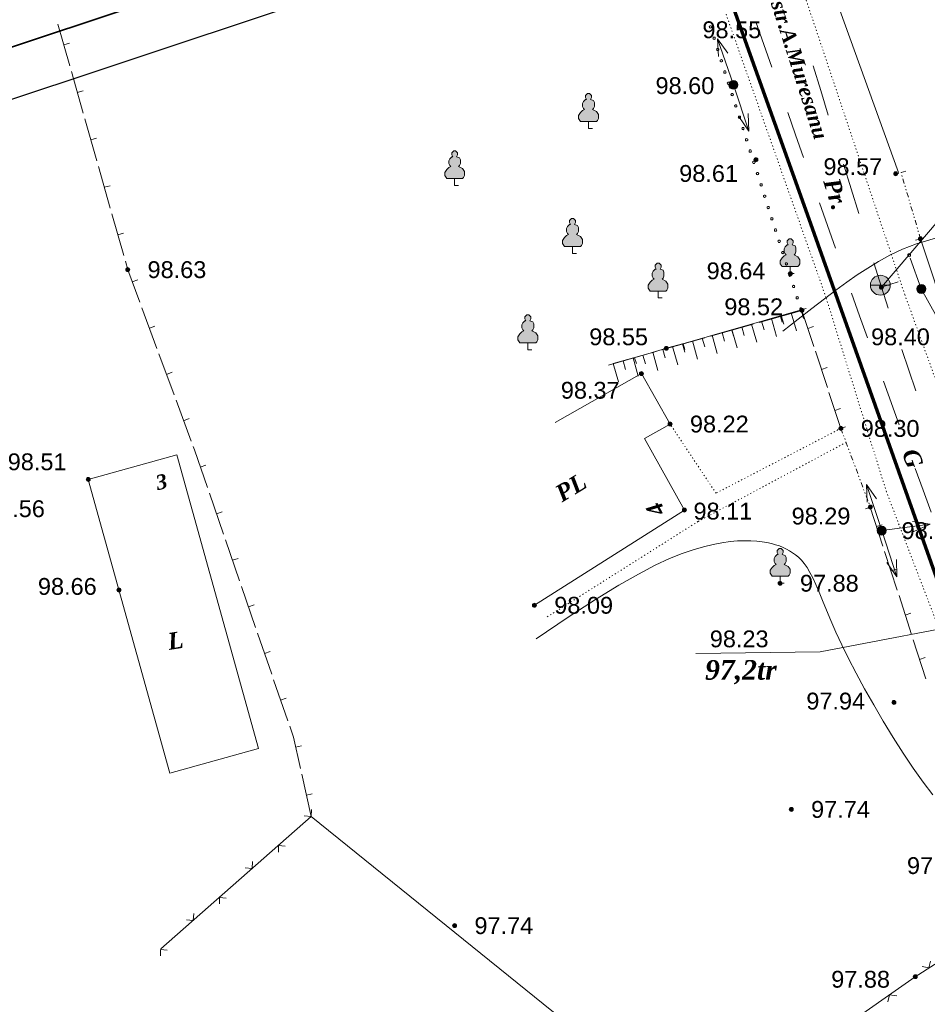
# Model space of a CAD drawing. Header units: millimetres. Extents: x 9396 to 25236, y 15106 to 31102.
# Tile 59 of 256: x 10472 to 10563, y 16344 to 16443. Entities that reach past the tile are written whole.
import ezdxf
from ezdxf.enums import TextEntityAlignment as Align

# ---------------------------------------------------------------- set-up
doc = ezdxf.new("R2010")
doc.units = ezdxf.units.MM
for name, pattern in [('DIVIDE', [1.25, 0.5, -0.25, 0, -0.25, 0, -0.25]), ('DOT', [0.25, 0, -0.25]), ('HIDDEN', [0.375, 0.25, -0.125])]:
    doc.linetypes.add(name, pattern=pattern)
for name, color, linetype, lineweight, true_color in [('1001010', 7, 'Continuous', 9, 0x000000), ('10010110', 7, 'Continuous', 20, 0xa25100), ('10010212', 7, 'Continuous', 9, 0x000000), ('1060000', 7, 'Continuous', 9, 0x000000), ('1070000', 7, 'DOT', 9, 0x000000), ('2030012', 7, 'Continuous', 9, 0x000000), ('21100200', 7, 'HIDDEN', 0, 0x800080), ('3000105', 7, 'DIVIDE', 9, 0x000000), ('3000113', 7, 'Continuous', 9, 0x000000), ('3000220', 7, 'Continuous', 9, 0x000000), ('3000260', 7, 'Continuous', 9, 0x000000), ('4000091', 7, 'Continuous', 9, 0x000000), ('4000210', 7, 'Continuous', 9, 0x000000), ('5010210', 7, 'Continuous', 20, 0x008000), ('5010420', 7, 'Continuous', 9, 0x000000), ('6011210', 1, 'Continuous', 9, 0xff0000), ('8010120', 7, 'Continuous', 20, 0x0080ff), ('9010110', 7, 'Continuous', 9, 0x000000)]:
    doc.layers.add(name, color=color, linetype=linetype, lineweight=lineweight, true_color=true_color)
doc.layers.add('Канализация', color=1, linetype='Continuous', lineweight=70)
doc.layers.add('Рамка', color=7, linetype='Continuous', lineweight=35)
doc.styles.add('1', font='timesbi.ttf', dxfattribs={"height": 0.00127})
doc.styles.add('10', font='timesbi.ttf', dxfattribs={"height": 0.001481})
doc.styles.add('12', font='timesbi.ttf', dxfattribs={"height": 0.001693})
doc.styles.add('2', font='timesbi.ttf', dxfattribs={"height": 0.001693})
doc.styles.add('9', font='timesbi.ttf', dxfattribs={"height": 0.001693})
doc.styles.add('F2', font='arial.ttf', dxfattribs={"height": 0.001693})

# ---------------------------------------------------------------- blocks, each defined once
blk = doc.blocks.new('SYMBOL21100200')
at = {"true_color": 0x800080}
h = blk.add_hatch(color=216, dxfattribs=at)
edge = h.paths.add_edge_path()
edge.add_arc((0, 0), 0.1, 0, 360)
at = {"color": 216, "linetype": 'Continuous', "lineweight": 0, "true_color": 0x800080}
blk.add_circle((0, 0), 0.1, dxfattribs=at)
blk = doc.blocks.new('SYMBOL4000210')
at = {"true_color": 0xffffff}
blk.add_hatch(color=7, dxfattribs=at).paths.add_polyline_path([(0.05, 1.75), (-0.05, 1.75), (-0.15, 1.65), (-0.15, 1.55), (-0.1, 1.45), (-0.15, 1.45), (-0.25, 1.35), (-0.3, 1.25), (-0.3, 1.1), (-0.25, 1), (-0.2, 0.95), (-0.3, 0.9), (-0.35, 0.85), (-0.4, 0.8), (-0.5, 0.65), (-0.5, 0.5), (-0.4, 0.35), (-0.3, 0.35), (-0.1, 0.35), (0, 0.35), (0.15, 0.35), (0.4, 0.35), (0.45, 0.4), (0.5, 0.5), (0.5, 0.7), (0.4, 0.85), (0.2, 0.95), (0.25, 1), (0.3, 1.1), (0.3, 1.3), (0.25, 1.4), (0.1, 1.45), (0.15, 1.55), (0.15, 1.65)])
at = {"color": 18, "linetype": 'Continuous', "lineweight": 0, "true_color": 0x000000, "flags": 128}
blk.add_lwpolyline([(0.05, 1.75), (-0.05, 1.75), (-0.15, 1.65), (-0.15, 1.55), (-0.1, 1.45), (-0.15, 1.45), (-0.25, 1.35), (-0.3, 1.25), (-0.3, 1.1), (-0.25, 1), (-0.2, 0.95), (-0.3, 0.9), (-0.35, 0.85), (-0.4, 0.8), (-0.5, 0.65), (-0.5, 0.5), (-0.4, 0.35), (-0.3, 0.35), (-0.1, 0.35), (0, 0.35), (0.15, 0.35), (0.4, 0.35), (0.45, 0.4), (0.5, 0.5), (0.5, 0.7), (0.4, 0.85), (0.2, 0.95), (0.25, 1), (0.3, 1.1), (0.3, 1.3), (0.25, 1.4), (0.1, 1.45), (0.15, 1.55), (0.15, 1.65), (0.05, 1.75)], close=True, dxfattribs=at)
blk.add_lwpolyline([(0, 0.35), (0, 0), (0.2, 0)], dxfattribs=at)
blk = doc.blocks.new('SYMBOL5010420')
at = {"true_color": 0xffffff}
h = blk.add_hatch(color=7, dxfattribs=at)
edge = h.paths.add_edge_path()
edge.add_arc((0, 0), 0.5, 0, 360)
at = {"color": 18, "linetype": 'Continuous', "lineweight": 9, "true_color": 0x000000, "flags": 128}
blk.add_lwpolyline([(-0.5, 0), (0.5, 0)], dxfattribs=at)
at = {"color": 18, "linetype": 'Continuous', "lineweight": 9, "true_color": 0x000000}
blk.add_circle((0, 0), 0.5, dxfattribs=at)
blk = doc.blocks.new('SYMBOL2030012')
at = {"true_color": 0xffffff}
h = blk.add_hatch(color=7, dxfattribs=at)
edge = h.paths.add_edge_path()
edge.add_arc((0, 0), 0.225, 0, 360)
at = {"true_color": 0x000000}
h = blk.add_hatch(color=18, dxfattribs=at)
edge = h.paths.add_edge_path()
edge.add_arc((0, 0), 0.05, 0, 360)
at = {"color": 18, "linetype": 'Continuous', "lineweight": 0, "true_color": 0x000000}
for radius in [0.225, 0.05]:
    blk.add_circle((0, 0), radius, dxfattribs=at)

msp = doc.modelspace()

# ---------------------------------------------------------------- linework, layer by layer
at = {"layer": '1001010', "color": 253}
for q in [(10487.806, 16399.552), (10487.104, 16367.531)]:
    msp.add_line((10478.885, 16397.069), q, dxfattribs=at)
for points in [[(10525.899, 16402.806, 0), (10534.598, 16407.737, 0), (10537.478, 16402.657, 0), (10534.918, 16401.217, 0), (10538.918, 16393.997, 0), (10523.818, 16384.417, 0)], [(10487.806, 16399.552, 0), (10496.025, 16370.014, 0), (10487.104, 16367.531, 0)]]:
    msp.add_polyline3d(points, dxfattribs=at)
at = {"layer": '10010110'}
for points in [[(10548.849, 16411.993, 0), (10550.384, 16413.205, 0), (10551.762, 16414.289, 0), (10553.014, 16415.259, 0), (10554.172, 16416.133, 0), (10555.265, 16416.927, 0), (10556.324, 16417.659, 0), (10557.38, 16418.344, 0), (10558.464, 16419, 0), (10559.61, 16419.637, 0), (10560.87, 16420.245, 0), (10562.301, 16420.805, 0), (10563.958, 16421.302, 0), (10565.899, 16421.718, 0), (10568.18, 16422.037, 0), (10570.856, 16422.24, 0), (10573.985, 16422.312, 0)], [(10563.938, 16365.341, 0), (10562.972, 16366.624, 0), (10561.974, 16368.032, 0), (10560.96, 16369.543, 0), (10559.947, 16371.127, 0), (10558.949, 16372.752, 0), (10557.985, 16374.388, 0), (10557.069, 16376.005, 0), (10556.219, 16377.572, 0), (10555.45, 16379.059, 0), (10554.775, 16380.44, 0), (10554.186, 16381.712, 0), (10553.673, 16382.877, 0), (10553.224, 16383.937, 0), (10552.829, 16384.894, 0), (10552.475, 16385.75, 0), (10552.152, 16386.506, 0), (10551.848, 16387.166, 0), (10551.554, 16387.732, 0), (10551.266, 16388.213, 0), (10550.981, 16388.62, 0), (10550.696, 16388.963, 0), (10550.409, 16389.252, 0), (10550.118, 16389.498, 0), (10549.819, 16389.71, 0), (10549.511, 16389.9, 0), (10549.19, 16390.076, 0), (10548.852, 16390.238, 0), (10548.492, 16390.385, 0), (10548.105, 16390.518, 0), (10547.688, 16390.633, 0), (10547.235, 16390.731, 0), (10546.742, 16390.811, 0), (10546.204, 16390.87, 0), (10545.616, 16390.908, 0), (10544.975, 16390.919, 0), (10544.277, 16390.895, 0), (10543.519, 16390.829, 0), (10542.697, 16390.715, 0), (10541.807, 16390.545, 0), (10540.846, 16390.312, 0), (10539.809, 16390.01, 0), (10538.686, 16389.626, 0), (10537.429, 16389.12, 0), (10535.983, 16388.448, 0), (10534.292, 16387.566, 0), (10532.301, 16386.428, 0), (10529.956, 16384.991, 0), (10527.2, 16383.208, 0), (10523.979, 16381.037, 0)]]:
    msp.add_polyline3d(points, dxfattribs=at)
at = {"layer": '10010212', "color": 253}
for p, q in [((10549.181, 16413.717), (10551.171, 16414.277)), ((10547.191, 16413.147), (10549.181, 16413.717)), ((10547.691, 16413.287), (10548.211, 16411.457)), ((10547.691, 16413.287), (10548.211, 16411.457)), ((10548.681, 16413.567), (10548.931, 16412.707)), ((10549.681, 16413.857), (10550.201, 16412.027)), ((10549.681, 16413.857), (10550.201, 16412.027)), ((10550.681, 16414.137), (10550.921, 16413.267)), ((10543.201, 16412.017), (10545.201, 16412.577)), ((10544.701, 16412.437), (10544.941, 16411.577)), ((10545.201, 16412.577), (10547.191, 16413.147)), ((10545.691, 16412.717), (10546.211, 16410.897)), ((10545.691, 16412.717), (10546.211, 16410.897)), ((10546.691, 16413.007), (10546.941, 16412.137)), ((10539.221, 16410.877), (10541.211, 16411.447)), ((10540.711, 16411.307), (10540.961, 16410.437)), ((10541.211, 16411.447), (10543.201, 16412.017)), ((10541.711, 16411.587), (10542.231, 16409.757)), ((10541.711, 16411.587), (10542.231, 16409.757)), ((10542.711, 16411.877), (10542.951, 16411.007)), ((10543.701, 16412.157), (10544.221, 16410.327)), ((10543.701, 16412.157), (10544.221, 16410.327)), ((10537.231, 16410.317), (10539.221, 16410.877)), ((10537.731, 16410.457), (10538.251, 16408.627)), ((10537.731, 16410.457), (10538.251, 16408.627)), ((10538.721, 16410.737), (10538.971, 16409.877)), ((10539.721, 16411.027), (10540.241, 16409.197)), ((10539.721, 16411.027), (10540.241, 16409.197)), ((10533.251, 16409.167), (10535.241, 16409.737)), ((10533.751, 16409.307), (10534.271, 16407.487)), ((10533.751, 16409.307), (10534.271, 16407.487)), ((10534.741, 16409.597), (10534.991, 16408.727)), ((10535.741, 16409.887), (10536.261, 16408.057)), ((10535.741, 16409.887), (10536.261, 16408.057)), ((10536.731, 16410.167), (10536.981, 16409.307)), ((10531.261, 16408.587), (10533.251, 16409.167)), ((10531.761, 16408.737), (10532.291, 16406.907)), ((10531.761, 16408.737), (10532.291, 16406.907)), ((10532.751, 16409.017), (10533.001, 16408.157))]:
    msp.add_line(p, q, dxfattribs=at)
msp.add_polyline3d([(10535.241, 16409.737, 0), (10537.101, 16410.277, 0), (10537.231, 16410.317, 0)], dxfattribs=at)
at = {"layer": '1060000', "color": 253}
for points in [[(10558.758, 16416.417, 0), (10566.047, 16424.957, 0), (10581.393, 16425.487, 0)], [(10569.818, 16383.037, 0), (10552.607, 16379.724, 196.64), (10540.086, 16379.559, 196.64)]]:
    msp.add_polyline3d(points, dxfattribs=at)
at = {"layer": '1070000', "color": 253}
for p, q in [((10561.114, 16415.679), (10536.878, 16488.037)), ((10553.176, 16415.414), (10531.216, 16477.591)), ((10559.262, 16395.835), (10553.176, 16415.414)), ((10564.553, 16382.077), (10559.262, 16395.835))]:
    msp.add_line(p, q, dxfattribs=at)
for points in [[(10561.114, 16415.679, 0), (10570.639, 16389.485, 0), (10573.02, 16386.575, 0), (10575.93, 16386.839, 0), (10614.295, 16399.01, 0)], [(10554.678, 16402.217, 0), (10542.104, 16395.696, 0), (10537.478, 16402.657, 0)], [(10555.218, 16400.816, 0), (10540.288, 16392.849, 0), (10525.037, 16383.21, 0)]]:
    msp.add_polyline3d(points, dxfattribs=at)
at = {"layer": '3000105', "color": 253}
for p, q in [((10561.226, 16428.106), (10560.17, 16427.798)), ((10562.687, 16421.297), (10560.746, 16427.966)), ((10562.207, 16421.158), (10563.263, 16421.465)), ((10555.146, 16402.393), (10554.116, 16402.007)), ((10554.678, 16402.217), (10557.638, 16394.297)), ((10557.17, 16394.122), (10558.2, 16394.508))]:
    msp.add_line(p, q, dxfattribs=at)
at = {"layer": '3000113', "color": 253}
for p, q in [((10544.711, 16471.787), (10560.467, 16427.966)), ((10562.687, 16421.297), (10571.154, 16395.7))]:
    msp.add_line(p, q, dxfattribs=at)
msp.add_polyline3d([(10537.042, 16335.071, 0), (10527.487, 16342.077, 0), (10501.339, 16363.166, 0)], dxfattribs=at)
at = {"layer": '3000220', "color": 253}
for p, q in [((10475.831, 16442.907), (10477.021, 16438.707)), ((10476.431, 16440.807), (10477.001, 16440.977)), ((10477.191, 16438.137), (10478.381, 16433.937)), ((10477.781, 16436.037), (10478.361, 16436.197)), ((10478.551, 16433.357), (10479.741, 16429.157)), ((10479.141, 16431.257), (10479.721, 16431.427)), ((10479.901, 16428.587), (10481.101, 16424.387)), ((10480.501, 16426.487), (10481.081, 16426.647)), ((10481.261, 16423.807), (10482.461, 16419.607)), ((10481.861, 16421.707), (10482.441, 16421.877)), ((10483.311, 16416.967), (10483.881, 16417.177)), ((10484.281, 16414.357), (10485.801, 16410.257)), ((10550.761, 16414.097), (10546.451, 16412.877)), ((10548.601, 16413.487), (10548.771, 16412.907)), ((10550.761, 16414.097), (10551.951, 16410.467)), ((10485.041, 16412.307), (10485.601, 16412.517)), ((10545.861, 16412.717), (10541.551, 16411.497)), ((10551.361, 16412.287), (10551.931, 16412.467)), ((10540.961, 16411.337), (10536.651, 16410.117)), ((10543.711, 16412.107), (10543.871, 16411.527)), ((10538.811, 16410.727), (10538.971, 16410.147)), ((10486.001, 16409.707), (10487.521, 16405.607)), ((10536.071, 16409.947), (10531.761, 16408.737)), ((10533.911, 16409.337), (10534.081, 16408.767)), ((10552.121, 16409.977), (10553.321, 16406.347)), ((10552.721, 16408.157), (10553.291, 16408.347)), ((10486.761, 16407.657), (10487.321, 16407.867)), ((10553.481, 16405.847), (10554.681, 16402.217)), ((10487.731, 16405.047), (10489.241, 16400.947)), ((10554.081, 16404.037), (10554.651, 16404.217)), ((10488.491, 16402.997), (10489.051, 16403.207)), ((10490.171, 16398.327), (10490.741, 16398.527)), ((10491.081, 16395.707), (10492.501, 16391.577)), ((10491.791, 16393.637), (10492.361, 16393.837)), ((10557.641, 16394.297), (10558.911, 16390.377)), ((10558.271, 16392.337), (10558.841, 16392.527)), ((10492.701, 16391.007), (10494.121, 16386.877)), ((10559.081, 16389.847), (10560.351, 16385.927)), ((10493.411, 16388.947), (10493.971, 16389.137)), ((10559.721, 16387.887), (10560.291, 16388.067)), ((10494.311, 16386.317), (10495.741, 16382.187)), ((10495.031, 16384.247), (10495.591, 16384.447)), ((10560.531, 16385.387), (10561.801, 16381.467)), ((10561.161, 16383.427), (10561.731, 16383.617)), ((10495.931, 16381.627), (10497.361, 16377.497)), ((10561.971, 16380.937), (10563.241, 16377.017)), ((10496.641, 16379.557), (10497.211, 16379.757)), ((10562.611, 16378.977), (10563.181, 16379.157)), ((10497.551, 16376.927), (10498.981, 16372.797)), ((10498.261, 16374.867), (10498.831, 16375.057)), ((10499.771, 16370.137), (10500.361, 16370.277)), ((10500.381, 16367.427), (10501.341, 16363.167)), ((10500.861, 16365.297), (10501.441, 16365.427))]:
    msp.add_line(p, q, dxfattribs=at)
for points in [[(10482.621, 16419.037, 0), (10482.861, 16418.187, 0), (10484.071, 16414.917, 0)], [(10489.451, 16400.397, 0), (10489.571, 16400.057, 0), (10490.881, 16396.267, 0)], [(10499.171, 16372.237, 0), (10499.551, 16371.147, 0), (10500.251, 16368.007, 0)]]:
    msp.add_polyline3d(points, dxfattribs=at)
at = {"layer": '3000260', "color": 253}
msp.add_line((10501.339, 16363.166), (10486.205, 16349.831), dxfattribs=at)
for points in [[(10501.381, 16363.867, 0), (10501.331, 16363.157, 0), (10500.641, 16363.217, 0)], [(10498.701, 16360.177, 0), (10498.031, 16360.247, 0), (10498.031, 16359.587, 0)], [(10495.441, 16358.637, 0), (10495.401, 16357.927, 0), (10494.701, 16357.987, 0)], [(10492.771, 16354.947, 0), (10492.091, 16355.017, 0), (10492.101, 16354.357, 0)], [(10489.511, 16353.407, 0), (10489.461, 16352.697, 0), (10488.771, 16352.757, 0)], [(10536.605, 16334.616, 0), (10547.262, 16336.583, 0), (10562.166, 16347.042, 0), (10570.779, 16352.526, 0)], [(10486.831, 16349.717, 0), (10486.161, 16349.787, 0), (10486.161, 16349.127, 0)], [(10562.871, 16348.077, 0), (10563.551, 16347.927, 0), (10563.691, 16348.607, 0)], [(10559.421, 16344.507, 0), (10559.581, 16345.227, 0), (10560.301, 16345.127, 0)]]:
    msp.add_polyline3d(points, dxfattribs=at)
at = {"layer": '4000091', "color": 253}
for points in [[(10541.541, 16442.497, 101.663), (10541.601, 16442.517, 101.663), (10541.651, 16442.557, 101.663), (10541.661, 16442.617, 101.663), (10541.651, 16442.677, 101.663), (10541.601, 16442.727, 101.663), (10541.541, 16442.737, 101.663), (10541.481, 16442.727, 101.663), (10541.441, 16442.677, 101.663), (10541.421, 16442.617, 101.663), (10541.441, 16442.557, 101.663), (10541.481, 16442.517, 101.663), (10541.541, 16442.497, 101.663)], [(10541.911, 16441.367, 101.663), (10541.971, 16441.377, 101.663), (10542.011, 16441.427, 101.663), (10542.031, 16441.487, 101.663), (10542.011, 16441.547, 101.663), (10541.971, 16441.587, 101.663), (10541.911, 16441.607, 101.663), (10541.851, 16441.587, 101.663), (10541.801, 16441.547, 101.663), (10541.791, 16441.487, 101.663), (10541.801, 16441.427, 101.663), (10541.851, 16441.377, 101.663), (10541.911, 16441.367, 101.663)], [(10542.271, 16440.227, 101.663), (10542.331, 16440.247, 101.663), (10542.381, 16440.287, 101.663), (10542.391, 16440.347, 101.663), (10542.381, 16440.407, 101.663), (10542.331, 16440.457, 101.663), (10542.271, 16440.467, 101.663), (10542.211, 16440.457, 101.663), (10542.171, 16440.407, 101.663), (10542.151, 16440.347, 101.663), (10542.171, 16440.287, 101.663), (10542.211, 16440.247, 101.663), (10542.271, 16440.227, 101.663)], [(10542.641, 16439.097, 101.663), (10542.701, 16439.107, 101.663), (10542.741, 16439.157, 101.663), (10542.761, 16439.217, 101.663), (10542.741, 16439.277, 101.663), (10542.701, 16439.317, 101.663), (10542.641, 16439.337, 101.663), (10542.581, 16439.317, 101.663), (10542.531, 16439.277, 101.663), (10542.521, 16439.217, 101.663), (10542.531, 16439.157, 101.663), (10542.581, 16439.107, 101.663), (10542.641, 16439.097, 101.663)], [(10543.001, 16437.957, 101.663), (10543.061, 16437.977, 101.663), (10543.101, 16438.017, 101.663), (10543.121, 16438.077, 101.663), (10543.101, 16438.137, 101.663), (10543.061, 16438.187, 101.663), (10543.001, 16438.197, 101.663), (10542.941, 16438.187, 101.663), (10542.901, 16438.137, 101.663), (10542.881, 16438.077, 101.663), (10542.901, 16438.017, 101.663), (10542.941, 16437.977, 101.663), (10543.001, 16437.957, 101.663)], [(10543.361, 16436.827, 101.663), (10543.421, 16436.837, 101.663), (10543.471, 16436.887, 101.663), (10543.481, 16436.947, 101.663), (10543.471, 16437.007, 101.663), (10543.421, 16437.047, 101.663), (10543.361, 16437.067, 101.663), (10543.301, 16437.047, 101.663), (10543.261, 16437.007, 101.663), (10543.241, 16436.947, 101.663), (10543.261, 16436.887, 101.663), (10543.301, 16436.837, 101.663), (10543.361, 16436.827, 101.663)], [(10543.731, 16435.687, 101.663), (10543.791, 16435.707, 101.663), (10543.831, 16435.747, 101.663), (10543.851, 16435.807, 101.663), (10543.831, 16435.867, 101.663), (10543.791, 16435.907, 101.663), (10543.731, 16435.927, 101.663), (10543.671, 16435.907, 101.663), (10543.621, 16435.867, 101.663), (10543.611, 16435.807, 101.663), (10543.621, 16435.747, 101.663), (10543.671, 16435.707, 101.663), (10543.731, 16435.687, 101.663)], [(10544.091, 16434.557, 101.663), (10544.151, 16434.567, 101.663), (10544.201, 16434.607, 101.663), (10544.211, 16434.667, 101.663), (10544.201, 16434.727, 101.663), (10544.151, 16434.777, 101.663), (10544.091, 16434.787, 101.663), (10544.031, 16434.777, 101.663), (10543.991, 16434.727, 101.663), (10543.971, 16434.667, 101.663), (10543.991, 16434.607, 101.663), (10544.031, 16434.567, 101.663), (10544.091, 16434.557, 101.663)], [(10544.461, 16433.417, 101.663), (10544.521, 16433.437, 101.663), (10544.561, 16433.477, 101.663), (10544.581, 16433.537, 101.663), (10544.561, 16433.597, 101.663), (10544.521, 16433.637, 101.663), (10544.461, 16433.657, 101.663), (10544.401, 16433.637, 101.663), (10544.351, 16433.597, 101.663), (10544.341, 16433.537, 101.663), (10544.351, 16433.477, 101.663), (10544.401, 16433.437, 101.663), (10544.461, 16433.417, 101.663)], [(10544.821, 16432.277, 101.663), (10544.881, 16432.297, 101.663), (10544.921, 16432.337, 101.663), (10544.941, 16432.397, 101.663), (10544.921, 16432.457, 101.663), (10544.881, 16432.507, 101.663), (10544.821, 16432.517, 101.663), (10544.761, 16432.507, 101.663), (10544.721, 16432.457, 101.663), (10544.701, 16432.397, 101.663), (10544.721, 16432.337, 101.663), (10544.761, 16432.297, 101.663), (10544.821, 16432.277, 101.663)], [(10545.181, 16431.147, 101.663), (10545.241, 16431.157, 101.663), (10545.291, 16431.207, 101.663), (10545.301, 16431.267, 101.663), (10545.291, 16431.327, 101.663), (10545.241, 16431.367, 101.663), (10545.181, 16431.387, 101.663), (10545.121, 16431.367, 101.663), (10545.081, 16431.327, 101.663), (10545.061, 16431.267, 101.663), (10545.081, 16431.207, 101.663), (10545.121, 16431.157, 101.663), (10545.181, 16431.147, 101.663)], [(10545.551, 16430.007, 101.663), (10545.611, 16430.027, 101.663), (10545.651, 16430.067, 101.663), (10545.671, 16430.127, 101.663), (10545.651, 16430.187, 101.663), (10545.611, 16430.237, 101.663), (10545.551, 16430.247, 101.663), (10545.491, 16430.237, 101.663), (10545.441, 16430.187, 101.663), (10545.431, 16430.127, 101.663), (10545.441, 16430.067, 101.663), (10545.491, 16430.027, 101.663), (10545.551, 16430.007, 101.663)], [(10545.911, 16428.877, 101.663), (10545.971, 16428.887, 101.663), (10546.021, 16428.937, 101.663), (10546.031, 16428.997, 101.663), (10546.021, 16429.057, 101.663), (10545.971, 16429.097, 101.663), (10545.911, 16429.117, 101.663), (10545.851, 16429.097, 101.663), (10545.811, 16429.057, 101.663), (10545.791, 16428.997, 101.663), (10545.811, 16428.937, 101.663), (10545.851, 16428.887, 101.663), (10545.911, 16428.877, 101.663)], [(10546.281, 16427.737, 101.663), (10546.341, 16427.757, 101.663), (10546.381, 16427.797, 101.663), (10546.401, 16427.857, 101.663), (10546.381, 16427.917, 101.663), (10546.341, 16427.957, 101.663), (10546.281, 16427.977, 101.663), (10546.221, 16427.957, 101.663), (10546.171, 16427.917, 101.663), (10546.161, 16427.857, 101.663), (10546.171, 16427.797, 101.663), (10546.221, 16427.757, 101.663), (10546.281, 16427.737, 101.663)], [(10546.641, 16426.607, 101.663), (10546.701, 16426.617, 101.663), (10546.741, 16426.667, 101.663), (10546.761, 16426.727, 101.663), (10546.741, 16426.787, 101.663), (10546.701, 16426.827, 101.663), (10546.641, 16426.847, 101.663), (10546.581, 16426.827, 101.663), (10546.541, 16426.787, 101.663), (10546.521, 16426.727, 101.663), (10546.541, 16426.667, 101.663), (10546.581, 16426.617, 101.663), (10546.641, 16426.607, 101.663)], [(10547.001, 16425.467, 101.663), (10547.061, 16425.487, 101.663), (10547.111, 16425.527, 101.663), (10547.121, 16425.587, 101.663), (10547.111, 16425.647, 101.663), (10547.061, 16425.687, 101.663), (10547.001, 16425.707, 101.663), (10546.941, 16425.687, 101.663), (10546.901, 16425.647, 101.663), (10546.881, 16425.587, 101.663), (10546.901, 16425.527, 101.663), (10546.941, 16425.487, 101.663), (10547.001, 16425.467, 101.663)], [(10547.371, 16424.327, 101.663), (10547.431, 16424.347, 101.663), (10547.471, 16424.387, 101.663), (10547.491, 16424.447, 101.663), (10547.471, 16424.507, 101.663), (10547.431, 16424.557, 101.663), (10547.371, 16424.567, 101.663), (10547.311, 16424.557, 101.663), (10547.261, 16424.507, 101.663), (10547.251, 16424.447, 101.663), (10547.261, 16424.387, 101.663), (10547.311, 16424.347, 101.663), (10547.371, 16424.327, 101.663)], [(10547.731, 16423.197, 101.663), (10547.791, 16423.217, 101.663), (10547.841, 16423.257, 101.663), (10547.851, 16423.317, 101.663), (10547.841, 16423.377, 101.663), (10547.791, 16423.417, 101.663), (10547.731, 16423.437, 101.663), (10547.671, 16423.417, 101.663), (10547.631, 16423.377, 101.663), (10547.611, 16423.317, 101.663), (10547.631, 16423.257, 101.663), (10547.671, 16423.217, 101.663), (10547.731, 16423.197, 101.663)], [(10548.101, 16422.057, 101.663), (10548.161, 16422.077, 101.663), (10548.201, 16422.117, 101.663), (10548.221, 16422.177, 101.663), (10548.201, 16422.237, 101.663), (10548.161, 16422.287, 101.663), (10548.101, 16422.297, 101.663), (10548.041, 16422.287, 101.663), (10547.991, 16422.237, 101.663), (10547.981, 16422.177, 101.663), (10547.991, 16422.117, 101.663), (10548.041, 16422.077, 101.663), (10548.101, 16422.057, 101.663)], [(10548.461, 16420.927, 101.663), (10548.521, 16420.937, 101.663), (10548.561, 16420.987, 101.663), (10548.581, 16421.047, 101.663), (10548.561, 16421.107, 101.663), (10548.521, 16421.147, 101.663), (10548.461, 16421.167, 101.663), (10548.401, 16421.147, 101.663), (10548.361, 16421.107, 101.663), (10548.341, 16421.047, 101.663), (10548.361, 16420.987, 101.663), (10548.401, 16420.937, 101.663), (10548.461, 16420.927, 101.663)], [(10548.821, 16419.787, 101.663), (10548.881, 16419.807, 101.663), (10548.931, 16419.847, 101.663), (10548.941, 16419.907, 101.663), (10548.931, 16419.967, 101.663), (10548.881, 16420.017, 101.663), (10548.821, 16420.027, 101.663), (10548.761, 16420.017, 101.663), (10548.721, 16419.967, 101.663), (10548.701, 16419.907, 101.663), (10548.721, 16419.847, 101.663), (10548.761, 16419.807, 101.663), (10548.821, 16419.787, 101.663)], [(10549.191, 16418.657, 101.663), (10549.251, 16418.667, 101.663), (10549.291, 16418.717, 101.663), (10549.311, 16418.777, 101.663), (10549.291, 16418.837, 101.663), (10549.251, 16418.877, 101.663), (10549.191, 16418.897, 101.663), (10549.131, 16418.877, 101.663), (10549.091, 16418.837, 101.663), (10549.071, 16418.777, 101.663), (10549.091, 16418.717, 101.663), (10549.131, 16418.667, 101.663), (10549.191, 16418.657, 101.663)], [(10549.551, 16417.517, 101.663), (10549.611, 16417.537, 101.663), (10549.661, 16417.577, 101.663), (10549.671, 16417.637, 101.663), (10549.661, 16417.697, 101.663), (10549.611, 16417.737, 101.663), (10549.551, 16417.757, 101.663), (10549.491, 16417.737, 101.663), (10549.451, 16417.697, 101.663), (10549.431, 16417.637, 101.663), (10549.451, 16417.577, 101.663), (10549.491, 16417.537, 101.663), (10549.551, 16417.517, 101.663)], [(10549.921, 16416.387, 101.663), (10549.981, 16416.397, 101.663), (10550.021, 16416.447, 101.663), (10550.041, 16416.507, 101.663), (10550.021, 16416.567, 101.663), (10549.981, 16416.607, 101.663), (10549.921, 16416.627, 101.663), (10549.861, 16416.607, 101.663), (10549.811, 16416.567, 101.663), (10549.801, 16416.507, 101.663), (10549.811, 16416.447, 101.663), (10549.861, 16416.397, 101.663), (10549.921, 16416.387, 101.663)], [(10550.281, 16415.247, 101.663), (10550.341, 16415.267, 101.663), (10550.381, 16415.307, 101.663), (10550.401, 16415.367, 101.663), (10550.381, 16415.427, 101.663), (10550.341, 16415.467, 101.663), (10550.281, 16415.487, 101.663), (10550.221, 16415.467, 101.663), (10550.181, 16415.427, 101.663), (10550.161, 16415.367, 101.663), (10550.181, 16415.307, 101.663), (10550.221, 16415.267, 101.663), (10550.281, 16415.247, 101.663)], [(10550.641, 16414.107, 101.663), (10550.701, 16414.127, 101.663), (10550.751, 16414.167, 101.663), (10550.761, 16414.227, 101.663), (10550.751, 16414.287, 101.663), (10550.701, 16414.337, 101.663), (10550.641, 16414.347, 101.663), (10550.591, 16414.337, 101.663), (10550.541, 16414.287, 101.663), (10550.531, 16414.227, 101.663), (10550.541, 16414.167, 101.663), (10550.591, 16414.127, 101.663), (10550.641, 16414.107, 101.663)]]:
    msp.add_polyline3d(points, close=True, dxfattribs=at)
at = {"layer": '5010210'}
for p, q in [((10551.891, 16438.697), (10552.651, 16436.217)), ((10552.651, 16436.217), (10553.411, 16433.747)), ((10556.471, 16423.847), (10554.941, 16428.797)), ((10557.991, 16418.897), (10558.761, 16416.417)), ((10560.461, 16416.977), (10558.761, 16416.417)), ((10559.451, 16414.327), (10558.761, 16416.417)), ((10560.831, 16410.157), (10562.211, 16405.987))]:
    msp.add_line(p, q, dxfattribs=at)
at = {"layer": '6011210'}
for p, q in [((10543.855, 16436.794), (10542.269, 16441.431)), ((10543.855, 16436.794), (10545.403, 16432.145)), ((10558.796, 16391.929), (10557.248, 16396.578)), ((10558.796, 16391.929), (10563.653, 16392.582)), ((10558.796, 16391.929), (10560.313, 16387.27))]:
    msp.add_line(p, q, dxfattribs=at)
for points in [[(10542.346, 16439.66, 0), (10542.269, 16441.431, 0), (10542.269, 16441.431, 0), (10543.292, 16439.984, 0)], [(10545.34, 16433.916, 0), (10545.403, 16432.145, 0), (10545.403, 16432.145, 0), (10544.392, 16433.6, 0)], [(10557.311, 16394.807, 0), (10557.248, 16396.578, 0), (10557.248, 16396.578, 0), (10558.26, 16395.123, 0)], [(10561.901, 16392.851, 0), (10563.653, 16392.582, 0), (10563.653, 16392.582, 0), (10562.035, 16391.86, 0)], [(10560.263, 16389.041, 0), (10560.313, 16387.27, 0), (10560.313, 16387.27, 0), (10559.312, 16388.731, 0)]]:
    msp.add_polyline3d(points, dxfattribs=at)
at = {"layer": '8010120'}
for p, q in [((10546.111, 16443.127), (10547.711, 16438.577)), ((10550.121, 16431.747), (10549.321, 16434.027)), ((10550.921, 16429.477), (10550.121, 16431.747)), ((10552.531, 16424.917), (10554.141, 16420.367)), ((10556.541, 16413.537), (10555.741, 16415.817)), ((10557.351, 16411.347), (10556.541, 16413.537)), ((10558.961, 16406.957), (10560.561, 16402.577)), ((10562.981, 16395.997), (10562.171, 16398.187)), ((10563.781, 16393.797), (10562.981, 16395.997))]:
    msp.add_line(p, q, dxfattribs=at)
at = {"layer": '9010110', "color": 253}
for q in [(10561.656, 16419.361), (10564.373, 16413.369)]:
    msp.add_line((10562.778, 16416.257), q, dxfattribs=at)
msp.add_polyline3d([(10561.704, 16419.643, 0), (10561.684, 16419.718, 0), (10561.629, 16419.773, 0), (10561.554, 16419.793, 0), (10561.479, 16419.773, 0), (10561.424, 16419.718, 0), (10561.404, 16419.643, 0), (10561.424, 16419.568, 0), (10561.479, 16419.513, 0), (10561.554, 16419.493, 0), (10561.629, 16419.513, 0), (10561.684, 16419.568, 0), (10561.704, 16419.643, 0)], close=True, dxfattribs=at)
at = {"layer": 'Defpoints'}
msp.add_lwpolyline([(10137.95, 16637.544), (10562.552, 16778.715), (10656.256, 16496.882), (10231.654, 16355.71)], close=True, dxfattribs=at)
at = {"layer": 'Канализация'}
msp.add_lwpolyline([(11350.046, 16671.285), (11340.48, 16667.85), (11316.053, 16616.907), (11288.976, 16609.192), (11254.529, 16599.991), (11201.229, 16584.315), (11180.291, 16577.795), (11157.847, 16566.783), (11102.694, 16548.926), (11044.594, 16529.396), (10972.977, 16505.863), (10918.391, 16488.389), (10870.166, 16475.223), (10785.901, 16449.853), (10733.152, 16433.238), (10677.761, 16413.941), (10613.113, 16390.317), (10568.091, 16376.544), (10551.483, 16423.265), (10534.378, 16471.149), (10517.42, 16523.563), (10498.465, 16582.455), (10496.099, 16589.981)], dxfattribs=at)
at = {"layer": 'Рамка'}
msp.add_lwpolyline([(10158.506, 16639.109), (10559.385, 16772.393), (10649.933, 16500.049), (10249.055, 16366.765)], close=True, dxfattribs=at)

# ---------------------------------------------------------------- block references
at = {"layer": '2030012', "color": 253, "xscale": 2, "yscale": 2, "zscale": 2}
for p in [(10543.855, 16436.794), (10562.778, 16416.257), (10558.796, 16391.929)]:
    msp.add_blockref('SYMBOL2030012', p, dxfattribs=at)
at = {"layer": '21100200', "xscale": 2, "yscale": 2, "zscale": 2}
for p in [(10543.891, 16436.593, 197.207), (10546.118, 16429.257, 197.22), (10560.201, 16427.841, 197.13), (10562.687, 16421.297, 197.147), (10482.858, 16418.197, 197.26), (10549.578, 16417.797, 197.28), (10558.758, 16416.417, 196.86), (10550.758, 16414.097, 197.04), (10537.098, 16410.277, 197.1), (10534.598, 16407.737, 196.74), (10537.478, 16402.657, 196.44), (10554.678, 16402.217, 196.6), (10478.878, 16397.077, 197.02), (10557.638, 16394.297, 196.58), (10538.918, 16393.997, 196.22), (10558.796, 16391.929, 196.384), (10548.558, 16386.637, 195.76), (10481.978, 16385.957, 197.32), (10523.818, 16384.417, 196.18), (10560.018, 16374.637, 195.88), (10549.678, 16363.877, 195.48), (10515.778, 16352.177, 195.48), (10562.166, 16347.042, 195.752)]:
    msp.add_blockref('SYMBOL21100200', p, dxfattribs=at)
at = {"layer": '4000210', "color": 253, "xscale": 2, "yscale": 2, "zscale": 2}
for p in [(10529.258, 16432.412), (10515.784, 16426.663), (10527.642, 16419.837), (10549.558, 16417.797), (10536.265, 16415.345), (10523.15, 16410.135), (10548.558, 16386.637)]:
    msp.add_blockref('SYMBOL4000210', p, dxfattribs=at)
at = {"layer": '5010420', "color": 253, "xscale": 2, "yscale": 2, "zscale": 2}
msp.add_blockref('SYMBOL5010420', (10558.654, 16416.629), dxfattribs=at)

# ---------------------------------------------------------------- texts
at = {"layer": '1001010', "color": 1, "true_color": 0xff0000, "style": '10'}
for s, height, rotation, p in [('3', 1.481, 13, (10485.714, 16396.72)), ('4', 1.646, 117, (10536.288, 16393.497, 109.52))]:
    msp.add_text(s, height=height, rotation=rotation, dxfattribs=at).set_placement(p, align=Align.MIDDLE_LEFT)
at = {"layer": '1001010', "color": 253, "style": '9'}
for s, rotation, p in [('PL', 31.1, (10526.148, 16395.477, 49.18)), ('L', 8.6, (10486.894, 16380.76))]:
    msp.add_text(s, height=1.693, rotation=rotation, dxfattribs=at).set_placement(p, align=Align.MIDDLE_LEFT)
at = {"layer": '1070000', "color": 253}
for s, height, rotation, style, p in [('str.A.Muresanu', 1.47966, 287.7, '1', (10548.316, 16445.238, 160.32)), ('Pr.', 1.693, 287.3, '2', (10553.696, 16427.338))]:
    msp.add_text(s, height=height, rotation=rotation, dxfattribs=dict(at, style=style)).set_placement(p, align=Align.MIDDLE_LEFT)
at = {"layer": '21100200', "color": 253, "style": 'F2'}
for s, p in [('98.55', (10540.738, 16442.337, 197.1)), ('98.60', (10536.011, 16436.713, 81.187)), ('98.57', (10552.921, 16428.561, 192.25)), ('98.61', (10538.398, 16427.877, 137)), ('98.63', (10484.858, 16418.197, 197.26)), ('98.64', (10541.158, 16418.077, 33.04)), ('98.52', (10542.938, 16414.457, 16.4)), ('98.55', (10529.338, 16411.437, 46.7)), ('98.40', (10557.718, 16411.437, 4.4)), ('98.37', (10526.478, 16406.057, 33.34)), ('98.22', (10539.478, 16402.657, 196.44)), ('98.30', (10556.678, 16402.217, 196.6)), ('98.51', (10470.778, 16398.857, 197.02)), ('98.56', (10468.598, 16394.137, 197.12)), ('98.11', (10539.838, 16393.897, 196.22)), ('98.29', (10549.718, 16393.397, 196.58)), ('98.19', (10560.796, 16391.929, 196.384)), ('97.88', (10550.558, 16386.637, 195.76)), ('98.66', (10473.818, 16386.317, 197.32)), ('98.09', (10525.818, 16384.417, 196.18)), ('98.23', (10541.478, 16381.037, 196.46)), ('97.94', (10551.198, 16374.777, 195.88)), ('97.74', (10551.678, 16363.877, 195.48)), ('97.99', (10561.335, 16358.219, 1.635)), ('97.74', (10517.778, 16352.177, 195.48)), ('97.88', (10553.706, 16346.782, 61.112))]:
    msp.add_text(s, height=1.693, dxfattribs=at).set_placement(p, align=Align.MIDDLE_LEFT)
at = {"layer": '5010420', "color": 253, "style": '12'}
msp.add_text('97,2tr', height=1.9778, dxfattribs=at).set_placement((10540.998, 16377.917), align=Align.MIDDLE_LEFT)
at = {"layer": '8010120', "color": 253, "style": '2'}
msp.add_text('G', height=1.693, rotation=290.4, dxfattribs=at).set_placement((10561.596, 16400.072), align=Align.MIDDLE_LEFT)

doc.saveas('drawing.dxf')
